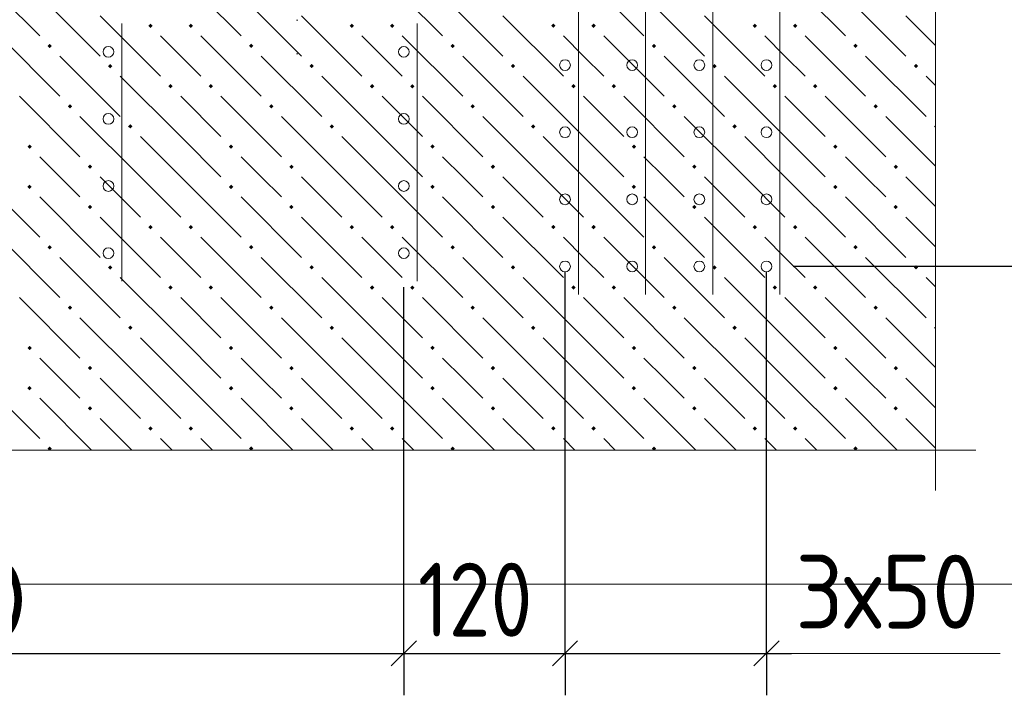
# Model space of a CAD drawing. Header units: millimetres. Extents: x 0 to 50400, y 0 to 35640.
# Tile 12 of 52: x 10016 to 13536, y 11342 to 13758. Entities that reach past the tile are written whole.
import ezdxf

# ---------------------------------------------------------------- set-up
doc = ezdxf.new("R2010")
doc.units = ezdxf.units.MM
doc.linetypes.add('______9', pattern=[120, 0, -120])
for name, color, linetype, lineweight in [('Standard', 7, 'Continuous', 25), ('ЖБ Перекрытие верхний уровень', 7, 'Continuous', 35), ('Размерная линия_ общее', 7, 'Continuous', 13)]:
    doc.layers.add(name, color=color, linetype=linetype, lineweight=lineweight)
doc.layers.add('Вспомогательная арматура', color=7, linetype='Continuous', lineweight=18, true_color=0x656565)
doc.layers.add('Поперечная арматура', color=7, linetype='Continuous', lineweight=18, true_color=0x5a2814)
doc.layers.add('Размерная выноска', color=7, linetype='Continuous')
doc.styles.add('ISOCPEUR', font='txt')

msp = doc.modelspace()

# ---------------------------------------------------------------- hatches: boundary and pattern name
at = {"layer": 'ЖБ Перекрытие верхний уровень', "linetype": 'Continuous', "lineweight": 18, "transparency": 33554687}
for points in [[(10475.9, 13736.3), (10483.7, 13744.1), (10491.5, 13736.3), (10483.7, 13728.5)], [(10619.9, 13736.3), (10627.7, 13744.1), (10635.5, 13736.3), (10627.7, 13728.5)], [(11195.9, 13736.3), (11203.7, 13744.1), (11211.5, 13736.3), (11203.7, 13728.5)], [(11339.9, 13736.3), (11347.7, 13744.1), (11355.5, 13736.3), (11347.7, 13728.5)], [(11915.9, 13736.3), (11923.7, 13744.1), (11931.5, 13736.3), (11923.7, 13728.5)], [(12059.9, 13736.3), (12067.7, 13744.1), (12075.5, 13736.3), (12067.7, 13728.5)], [(12635.9, 13736.3), (12643.7, 13744.1), (12651.5, 13736.3), (12643.7, 13728.5)], [(12779.9, 13736.3), (12787.7, 13744.1), (12795.5, 13736.3), (12787.7, 13728.5)], [(10115.9, 13664.3), (10123.7, 13672.1), (10131.5, 13664.3), (10123.7, 13656.5)], [(10835.9, 13664.3), (10843.7, 13672.1), (10851.5, 13664.3), (10843.7, 13656.5)], [(11555.9, 13664.3), (11563.7, 13672.1), (11571.5, 13664.3), (11563.7, 13656.5)], [(12275.9, 13664.3), (12283.7, 13672.1), (12291.5, 13664.3), (12283.7, 13656.5)], [(12995.9, 13664.3), (13003.7, 13672.1), (13011.5, 13664.3), (13003.7, 13656.5)], [(10331.9, 13592.3), (10339.7, 13600.1), (10347.5, 13592.3), (10339.7, 13584.5)], [(11051.9, 13592.3), (11059.7, 13600.1), (11067.5, 13592.3), (11059.7, 13584.5)], [(11771.9, 13592.3), (11779.7, 13600.1), (11787.5, 13592.3), (11779.7, 13584.5)], [(12491.9, 13592.3), (12499.7, 13600.1), (12507.5, 13592.3), (12499.7, 13584.5)], [(13211.9, 13592.3), (13219.7, 13600.1), (13227.5, 13592.3), (13219.7, 13584.5)], [(10547.9, 13520.3), (10555.7, 13528.1), (10563.5, 13520.3), (10555.7, 13512.5)], [(10691.9, 13520.3), (10699.7, 13528.1), (10707.5, 13520.3), (10699.7, 13512.5)], [(11267.9, 13520.3), (11275.7, 13528.1), (11283.5, 13520.3), (11275.7, 13512.5)], [(11411.9, 13520.3), (11419.7, 13528.1), (11427.5, 13520.3), (11419.7, 13512.5)], [(11987.9, 13520.3), (11995.7, 13528.1), (12003.5, 13520.3), (11995.7, 13512.5)], [(12131.9, 13520.3), (12139.7, 13528.1), (12147.5, 13520.3), (12139.7, 13512.5)], [(12707.9, 13520.3), (12715.7, 13528.1), (12723.5, 13520.3), (12715.7, 13512.5)], [(12851.9, 13520.3), (12859.7, 13528.1), (12867.5, 13520.3), (12859.7, 13512.5)], [(10187.9, 13448.3), (10195.7, 13456.1), (10203.5, 13448.3), (10195.7, 13440.5)], [(10907.9, 13448.3), (10915.7, 13456.1), (10923.5, 13448.3), (10915.7, 13440.5)], [(11627.9, 13448.3), (11635.7, 13456.1), (11643.5, 13448.3), (11635.7, 13440.5)], [(12347.9, 13448.3), (12355.7, 13456.1), (12363.5, 13448.3), (12355.7, 13440.5)], [(13067.9, 13448.3), (13075.7, 13456.1), (13083.5, 13448.3), (13075.7, 13440.5)], [(10403.9, 13376.3), (10411.7, 13384.1), (10419.5, 13376.3), (10411.7, 13368.5)], [(11123.9, 13376.3), (11131.7, 13384.1), (11139.5, 13376.3), (11131.7, 13368.5)], [(11843.9, 13376.3), (11851.7, 13384.1), (11859.5, 13376.3), (11851.7, 13368.5)], [(12563.9, 13376.3), (12571.7, 13384.1), (12579.5, 13376.3), (12571.7, 13368.5)], [(13283.9, 13376.3), (13289.7, 13382), (13289.7, 13370.6)], [(10043.9, 13304.3), (10051.7, 13312.1), (10059.5, 13304.3), (10051.7, 13296.5)], [(10763.9, 13304.3), (10771.7, 13312.1), (10779.5, 13304.3), (10771.7, 13296.5)], [(11483.9, 13304.3), (11491.7, 13312.1), (11499.5, 13304.3), (11491.7, 13296.5)], [(12203.9, 13304.3), (12211.7, 13312.1), (12219.5, 13304.3), (12211.7, 13296.5)], [(12923.9, 13304.3), (12931.7, 13312.1), (12939.5, 13304.3), (12931.7, 13296.5)], [(10259.9, 13232.3), (10267.7, 13240.1), (10275.5, 13232.3), (10267.7, 13224.5)], [(10979.9, 13232.3), (10987.7, 13240.1), (10995.5, 13232.3), (10987.7, 13224.5)], [(11699.9, 13232.3), (11707.7, 13240.1), (11715.5, 13232.3), (11707.7, 13224.5)], [(12419.9, 13232.3), (12427.7, 13240.1), (12435.5, 13232.3), (12427.7, 13224.5)], [(13139.9, 13232.3), (13147.7, 13240.1), (13155.5, 13232.3), (13147.7, 13224.5)], [(10043.9, 13160.3), (10051.7, 13168.1), (10059.5, 13160.3), (10051.7, 13152.5)], [(10763.9, 13160.3), (10771.7, 13168.1), (10779.5, 13160.3), (10771.7, 13152.5)], [(11483.9, 13160.3), (11491.7, 13168.1), (11499.5, 13160.3), (11491.7, 13152.5)], [(12203.9, 13160.3), (12211.7, 13168.1), (12219.5, 13160.3), (12211.7, 13152.5)], [(12923.9, 13160.3), (12931.7, 13168.1), (12939.5, 13160.3), (12931.7, 13152.5)], [(10259.9, 13088.3), (10267.7, 13096.1), (10275.5, 13088.3), (10267.7, 13080.5)], [(10979.9, 13088.3), (10987.7, 13096.1), (10995.5, 13088.3), (10987.7, 13080.5)], [(11699.9, 13088.3), (11707.7, 13096.1), (11715.5, 13088.3), (11707.7, 13080.5)], [(12419.9, 13088.3), (12427.7, 13096.1), (12435.5, 13088.3), (12427.7, 13080.5)], [(13139.9, 13088.3), (13147.7, 13096.1), (13155.5, 13088.3), (13147.7, 13080.5)], [(10475.9, 13016.3), (10483.7, 13024.1), (10491.5, 13016.3), (10483.7, 13008.5)], [(10619.9, 13016.3), (10627.7, 13024.1), (10635.5, 13016.3), (10627.7, 13008.5)], [(11195.9, 13016.3), (11203.7, 13024.1), (11211.5, 13016.3), (11203.7, 13008.5)], [(11339.9, 13016.3), (11347.7, 13024.1), (11355.5, 13016.3), (11347.7, 13008.5)], [(11915.9, 13016.3), (11923.7, 13024.1), (11931.5, 13016.3), (11923.7, 13008.5)], [(12059.9, 13016.3), (12067.7, 13024.1), (12075.5, 13016.3), (12067.7, 13008.5)], [(12635.9, 13016.3), (12643.7, 13024.1), (12651.5, 13016.3), (12643.7, 13008.5)], [(12779.9, 13016.3), (12787.7, 13024.1), (12795.5, 13016.3), (12787.7, 13008.5)], [(10115.9, 12944.3), (10123.7, 12952.1), (10131.5, 12944.3), (10123.7, 12936.5)], [(10835.9, 12944.3), (10843.7, 12952.1), (10851.5, 12944.3), (10843.7, 12936.5)], [(11555.9, 12944.3), (11563.7, 12952.1), (11571.5, 12944.3), (11563.7, 12936.5)], [(12275.9, 12944.3), (12283.7, 12952.1), (12291.5, 12944.3), (12283.7, 12936.5)], [(12995.9, 12944.3), (13003.7, 12952.1), (13011.5, 12944.3), (13003.7, 12936.5)], [(10331.9, 12872.3), (10339.7, 12880.1), (10347.5, 12872.3), (10339.7, 12864.5)], [(11051.9, 12872.3), (11059.7, 12880.1), (11067.5, 12872.3), (11059.7, 12864.5)], [(11771.9, 12872.3), (11779.7, 12880.1), (11787.5, 12872.3), (11779.7, 12864.5)], [(12491.9, 12872.3), (12499.7, 12880.1), (12507.5, 12872.3), (12499.7, 12864.5)], [(13211.9, 12872.3), (13219.7, 12880.1), (13227.5, 12872.3), (13219.7, 12864.5)], [(10547.9, 12800.3), (10555.7, 12808.1), (10563.5, 12800.3), (10555.7, 12792.5)], [(10691.9, 12800.3), (10699.7, 12808.1), (10707.5, 12800.3), (10699.7, 12792.5)], [(11267.9, 12800.3), (11275.7, 12808.1), (11283.5, 12800.3), (11275.7, 12792.5)], [(11411.9, 12800.3), (11419.7, 12808.1), (11427.5, 12800.3), (11419.7, 12792.5)], [(11987.9, 12800.3), (11995.7, 12808.1), (12003.5, 12800.3), (11995.7, 12792.5)], [(12131.9, 12800.3), (12139.7, 12808.1), (12147.5, 12800.3), (12139.7, 12792.5)], [(12707.9, 12800.3), (12715.7, 12808.1), (12723.5, 12800.3), (12715.7, 12792.5)], [(12851.9, 12800.3), (12859.7, 12808.1), (12867.5, 12800.3), (12859.7, 12792.5)], [(10187.9, 12728.3), (10195.7, 12736.1), (10203.5, 12728.3), (10195.7, 12720.5)], [(10907.9, 12728.3), (10915.7, 12736.1), (10923.5, 12728.3), (10915.7, 12720.5)], [(11627.9, 12728.3), (11635.7, 12736.1), (11643.5, 12728.3), (11635.7, 12720.5)], [(12347.9, 12728.3), (12355.7, 12736.1), (12363.5, 12728.3), (12355.7, 12720.5)], [(13067.9, 12728.3), (13075.7, 12736.1), (13083.5, 12728.3), (13075.7, 12720.5)], [(10403.9, 12656.3), (10411.7, 12664.1), (10419.5, 12656.3), (10411.7, 12648.5)], [(11123.9, 12656.3), (11131.7, 12664.1), (11139.5, 12656.3), (11131.7, 12648.5)], [(11843.9, 12656.3), (11851.7, 12664.1), (11859.5, 12656.3), (11851.7, 12648.5)], [(12563.9, 12656.3), (12571.7, 12664.1), (12579.5, 12656.3), (12571.7, 12648.5)], [(13283.9, 12656.3), (13289.7, 12662), (13289.7, 12650.6)], [(10043.9, 12584.3), (10051.7, 12592.1), (10059.5, 12584.3), (10051.7, 12576.5)], [(10763.9, 12584.3), (10771.7, 12592.1), (10779.5, 12584.3), (10771.7, 12576.5)], [(11483.9, 12584.3), (11491.7, 12592.1), (11499.5, 12584.3), (11491.7, 12576.5)], [(12203.9, 12584.3), (12211.7, 12592.1), (12219.5, 12584.3), (12211.7, 12576.5)], [(12923.9, 12584.3), (12931.7, 12592.1), (12939.5, 12584.3), (12931.7, 12576.5)], [(10259.9, 12512.3), (10267.7, 12520.1), (10275.5, 12512.3), (10267.7, 12504.5)], [(10979.9, 12512.3), (10987.7, 12520.1), (10995.5, 12512.3), (10987.7, 12504.5)], [(11699.9, 12512.3), (11707.7, 12520.1), (11715.5, 12512.3), (11707.7, 12504.5)], [(12419.9, 12512.3), (12427.7, 12520.1), (12435.5, 12512.3), (12427.7, 12504.5)], [(13139.9, 12512.3), (13147.7, 12520.1), (13155.5, 12512.3), (13147.7, 12504.5)], [(10043.9, 12440.3), (10051.7, 12448.1), (10059.5, 12440.3), (10051.7, 12432.5)], [(10763.9, 12440.3), (10771.7, 12448.1), (10779.5, 12440.3), (10771.7, 12432.5)], [(11483.9, 12440.3), (11491.7, 12448.1), (11499.5, 12440.3), (11491.7, 12432.5)], [(12203.9, 12440.3), (12211.7, 12448.1), (12219.5, 12440.3), (12211.7, 12432.5)], [(12923.9, 12440.3), (12931.7, 12448.1), (12939.5, 12440.3), (12931.7, 12432.5)], [(10259.9, 12368.3), (10267.7, 12376.1), (10275.5, 12368.3), (10267.7, 12360.5)], [(10979.9, 12368.3), (10987.7, 12376.1), (10995.5, 12368.3), (10987.7, 12360.5)], [(11699.9, 12368.3), (11707.7, 12376.1), (11715.5, 12368.3), (11707.7, 12360.5)], [(12419.9, 12368.3), (12427.7, 12376.1), (12435.5, 12368.3), (12427.7, 12360.5)], [(13139.9, 12368.3), (13147.7, 12376.1), (13155.5, 12368.3), (13147.7, 12360.5)], [(10475.9, 12296.3), (10483.7, 12304.1), (10491.5, 12296.3), (10483.7, 12288.5)], [(10619.9, 12296.3), (10627.7, 12304.1), (10635.5, 12296.3), (10627.7, 12288.5)], [(11195.9, 12296.3), (11203.7, 12304.1), (11211.5, 12296.3), (11203.7, 12288.5)], [(11339.9, 12296.3), (11347.7, 12304.1), (11355.5, 12296.3), (11347.7, 12288.5)], [(11915.9, 12296.3), (11923.7, 12304.1), (11931.5, 12296.3), (11923.7, 12288.5)], [(12059.9, 12296.3), (12067.7, 12304.1), (12075.5, 12296.3), (12067.7, 12288.5)], [(12635.9, 12296.3), (12643.7, 12304.1), (12651.5, 12296.3), (12643.7, 12288.5)], [(12779.9, 12296.3), (12787.7, 12304.1), (12795.5, 12296.3), (12787.7, 12288.5)], [(10115.9, 12224.3), (10123.7, 12232.1), (10131.5, 12224.3), (10126.2, 12219), (10121.2, 12219)], [(10835.9, 12224.3), (10843.7, 12232.1), (10851.5, 12224.3), (10846.2, 12219), (10841.2, 12219)], [(11555.9, 12224.3), (11563.7, 12232.1), (11571.5, 12224.3), (11566.2, 12219), (11561.2, 12219)], [(12275.9, 12224.3), (12283.7, 12232.1), (12291.5, 12224.3), (12286.2, 12219), (12281.2, 12219)], [(12995.9, 12224.3), (13003.7, 12232.1), (13011.5, 12224.3), (13006.2, 12219), (13001.2, 12219)]]:
    msp.add_hatch(color=7, dxfattribs=at).paths.add_polyline_path(points, flags=16)

# ---------------------------------------------------------------- linework, layer by layer
at = {"layer": 'Standard', "color": 7, "linetype": '______9', "lineweight": 13, "transparency": 33554687}
msp.add_line((11008.5, 13636.5), (11008.5, 15039.4), dxfattribs=at)
msp.add_line((11008.5, 13636.5), (11008.5, 15039.4), dxfattribs=at)
at = {"layer": 'Standard', "color": 251, "linetype": 'Continuous', "lineweight": -3, "true_color": 0x656565, "transparency": 33554687}
for p, q in [((13903.1, 12875.7), (12781.4, 12875.7)), ((11389.4, 11492), (11389.4, 11642)), ((11965.4, 11492), (11965.4, 11642)), ((12685.4, 11492), (12685.4, 11642)), ((11389.4, 11492), (11389.4, 11342)), ((11965.4, 11492), (11965.4, 11342)), ((12685.4, 11492), (12685.4, 11342))]:
    msp.add_line(p, q, dxfattribs=at)
at = {"layer": 'Standard', "color": 7, "linetype": 'Continuous', "lineweight": 25, "transparency": 33554687}
for p, q in [((11344.4, 11447), (11434.4, 11537)), ((11920.4, 11447), (12010.4, 11537)), ((12640.4, 11447), (12730.4, 11537))]:
    msp.add_line(p, q, dxfattribs=at)
at = {"layer": 'Standard', "color": 7, "linetype": 'Continuous', "lineweight": -3, "transparency": 33554687}
for p, q in [((7165.4, 11492), (11389.4, 11492)), ((11389.4, 11492), (11965.4, 11492)), ((11965.4, 11492), (12685.4, 11492)), ((12685.4, 11492), (12775.4, 11492))]:
    msp.add_line(p, q, dxfattribs=at)
at = {"layer": 'Standard', "color": 254, "linetype": 'Continuous', "lineweight": 18, "true_color": 0xc4c4ff, "transparency": 33554687}
msp.add_lwpolyline([(4877.7, 11739), (13769.7, 11739), (13769.7, 17045), (4877.7, 17045), (4877.7, 11739)], dxfattribs=at)
at = {"layer": 'Standard', "color": 251, "linetype": 'Continuous', "lineweight": -3, "true_color": 0x656565, "transparency": 33554687}
for points in [[(11965.4, 11492), (11965.4, 11539.2), (11965.4, 11539.2), (11965.4, 12857)], [(12685.4, 11492), (12685.4, 11540.9), (12685.4, 11540.9), (12685.4, 12857)], [(11389.4, 11492), (11389.4, 11512.4), (11389.4, 11512.4), (11389.4, 11537.8), (11389.4, 11537.8), (11389.4, 12801.4)]]:
    msp.add_lwpolyline(points, dxfattribs=at)
at = {"layer": 'Вспомогательная арматура', "color": 251, "linetype": 'Continuous', "lineweight": 18, "true_color": 0x656565, "transparency": 33554687}
for p, q in [((12013.4, 15136.5), (12013.4, 12774.9)), ((12013.4, 15136.5), (12013.4, 12774.9)), ((12253.4, 15136.5), (12253.4, 12774.9)), ((12253.4, 15136.5), (12253.4, 12774.9)), ((12493.4, 15136.5), (12493.4, 12774.9)), ((12493.4, 15136.5), (12493.4, 12774.9)), ((12733.4, 15136.5), (12733.4, 12774.9)), ((12733.4, 15136.5), (12733.4, 12774.9)), ((10381.4, 13744.1), (10381.4, 12822.5)), ((10381.4, 13744.1), (10381.4, 12822.5)), ((11437.4, 13744.1), (11437.4, 12822.5)), ((11437.4, 13744.1), (11437.4, 12822.5))]:
    msp.add_line(p, q, dxfattribs=at)
at = {"layer": 'ЖБ Перекрытие верхний уровень', "color": 9, "linetype": 'Continuous', "lineweight": 18, "true_color": 0xc7c7c7, "transparency": 33554687}
for p, q in [((9871.7, 13916.3), (10087.7, 13700.3)), ((10591.7, 13916.3), (10807.7, 13700.3)), ((11311.7, 13916.3), (11527.7, 13700.3)), ((12031.7, 13916.3), (12247.7, 13700.3)), ((12751.7, 13916.3), (12967.7, 13700.3)), ((10087.7, 13844.3), (10303.7, 13628.3)), ((10807.7, 13844.3), (11023.7, 13628.3)), ((11527.7, 13844.3), (11743.7, 13628.3)), ((12247.7, 13844.3), (12463.7, 13628.3)), ((12967.7, 13844.3), (13183.7, 13628.3)), ((10303.7, 13772.3), (10519.7, 13556.3)), ((11023.7, 13772.3), (11239.7, 13556.3)), ((11743.7, 13772.3), (11959.7, 13556.3)), ((12463.7, 13772.3), (12679.7, 13556.3)), ((13183.7, 13772.3), (13289.7, 13666.4)), ((9943.7, 13700.3), (10159.7, 13484.3)), ((10591.7, 13628.3), (10519.7, 13700.3)), ((10663.7, 13700.3), (10879.7, 13484.3)), ((11311.7, 13628.3), (11239.7, 13700.3)), ((11383.7, 13700.3), (11599.7, 13484.3)), ((12031.7, 13628.3), (11959.7, 13700.3)), ((12103.7, 13700.3), (12319.7, 13484.3)), ((12751.7, 13628.3), (12679.7, 13700.3)), ((12823.7, 13700.3), (13039.7, 13484.3)), ((10159.7, 13628.3), (10375.7, 13412.3)), ((10663.7, 13556.3), (10591.7, 13628.3)), ((10879.7, 13628.3), (11095.7, 13412.3)), ((11383.7, 13556.3), (11311.7, 13628.3)), ((11599.7, 13628.3), (11815.7, 13412.3)), ((12103.7, 13556.3), (12031.7, 13628.3)), ((12319.7, 13628.3), (12535.7, 13412.3)), ((12823.7, 13556.3), (12751.7, 13628.3)), ((13039.7, 13628.3), (13255.7, 13412.3)), ((10591.7, 13340.3), (10375.7, 13556.3)), ((11311.7, 13340.3), (11095.7, 13556.3)), ((12031.7, 13340.3), (11815.7, 13556.3)), ((12751.7, 13340.3), (12535.7, 13556.3)), ((13289.7, 13522.4), (13255.7, 13556.3)), ((10015.7, 13484.3), (10231.7, 13268.3)), ((10591.7, 13484.3), (10735.7, 13340.3)), ((10735.7, 13484.3), (10951.7, 13268.3)), ((11311.7, 13484.3), (11455.7, 13340.3)), ((11455.7, 13484.3), (11671.7, 13268.3)), ((12031.7, 13484.3), (12175.7, 13340.3)), ((12175.7, 13484.3), (12391.7, 13268.3)), ((12751.7, 13484.3), (12895.7, 13340.3)), ((12895.7, 13484.3), (13111.7, 13268.3)), ((10447.7, 13196.3), (10231.7, 13412.3)), ((11167.7, 13196.3), (10951.7, 13412.3)), ((11887.7, 13196.3), (11671.7, 13412.3)), ((12607.7, 13196.3), (12391.7, 13412.3)), ((13289.7, 13234.4), (13111.7, 13412.3)), ((10447.7, 13340.3), (10591.7, 13196.3)), ((10591.7, 13340.3), (10735.7, 13196.3)), ((11167.7, 13340.3), (11311.7, 13196.3)), ((11311.7, 13340.3), (11455.7, 13196.3)), ((11887.7, 13340.3), (12031.7, 13196.3)), ((12031.7, 13340.3), (12175.7, 13196.3)), ((12607.7, 13340.3), (12751.7, 13196.3)), ((12751.7, 13340.3), (12895.7, 13196.3)), ((10159.7, 13196.3), (10087.7, 13268.3)), ((10879.7, 13196.3), (10807.7, 13268.3)), ((11599.7, 13196.3), (11527.7, 13268.3)), ((12319.7, 13196.3), (12247.7, 13268.3)), ((13039.7, 13196.3), (12967.7, 13268.3)), ((9871.7, 13196.3), (10087.7, 12980.3)), ((10231.7, 13124.3), (10159.7, 13196.3)), ((10303.7, 13196.3), (10447.7, 13052.3)), ((10447.7, 13196.3), (10591.7, 13052.3)), ((10591.7, 13196.3), (10807.7, 12980.3)), ((10951.7, 13124.3), (10879.7, 13196.3)), ((11023.7, 13196.3), (11167.7, 13052.3)), ((11167.7, 13196.3), (11311.7, 13052.3)), ((11311.7, 13196.3), (11527.7, 12980.3)), ((11671.7, 13124.3), (11599.7, 13196.3)), ((11743.7, 13196.3), (11887.7, 13052.3)), ((11887.7, 13196.3), (12031.7, 13052.3)), ((12031.7, 13196.3), (12247.7, 12980.3)), ((12391.7, 13124.3), (12319.7, 13196.3)), ((12463.7, 13196.3), (12607.7, 13052.3)), ((12607.7, 13196.3), (12751.7, 13052.3)), ((12751.7, 13196.3), (12967.7, 12980.3)), ((13111.7, 13124.3), (13039.7, 13196.3)), ((13183.7, 13196.3), (13289.7, 13090.4)), ((10087.7, 13124.3), (10303.7, 12908.3)), ((10807.7, 13124.3), (11023.7, 12908.3)), ((11527.7, 13124.3), (11743.7, 12908.3)), ((12247.7, 13124.3), (12463.7, 12908.3)), ((12967.7, 13124.3), (13183.7, 12908.3)), ((10303.7, 13052.3), (10519.7, 12836.3)), ((11023.7, 13052.3), (11239.7, 12836.3)), ((11743.7, 13052.3), (11959.7, 12836.3)), ((12463.7, 13052.3), (12679.7, 12836.3)), ((13183.7, 13052.3), (13289.7, 12946.4)), ((9943.7, 12980.3), (10159.7, 12764.3)), ((10591.7, 12908.3), (10519.7, 12980.3)), ((10663.7, 12980.3), (10879.7, 12764.3)), ((11311.7, 12908.3), (11239.7, 12980.3)), ((11383.7, 12980.3), (11599.7, 12764.3)), ((12031.7, 12908.3), (11959.7, 12980.3)), ((12103.7, 12980.3), (12319.7, 12764.3)), ((12751.7, 12908.3), (12679.7, 12980.3)), ((12823.7, 12980.3), (13039.7, 12764.3)), ((10159.7, 12908.3), (10375.7, 12692.3)), ((10663.7, 12836.3), (10591.7, 12908.3)), ((10879.7, 12908.3), (11095.7, 12692.3)), ((11383.7, 12836.3), (11311.7, 12908.3)), ((11599.7, 12908.3), (11815.7, 12692.3)), ((12103.7, 12836.3), (12031.7, 12908.3)), ((12319.7, 12908.3), (12535.7, 12692.3)), ((12823.7, 12836.3), (12751.7, 12908.3)), ((13039.7, 12908.3), (13255.7, 12692.3)), ((10591.7, 12620.3), (10375.7, 12836.3)), ((11311.7, 12620.3), (11095.7, 12836.3)), ((12031.7, 12620.3), (11815.7, 12836.3)), ((12751.7, 12620.3), (12535.7, 12836.3)), ((13289.7, 12802.4), (13255.7, 12836.3)), ((10015.7, 12764.3), (10231.7, 12548.3)), ((10591.7, 12764.3), (10735.7, 12620.3)), ((10735.7, 12764.3), (10951.7, 12548.3)), ((11311.7, 12764.3), (11455.7, 12620.3)), ((11455.7, 12764.3), (11671.7, 12548.3)), ((12031.7, 12764.3), (12175.7, 12620.3)), ((12175.7, 12764.3), (12391.7, 12548.3)), ((12751.7, 12764.3), (12895.7, 12620.3)), ((12895.7, 12764.3), (13111.7, 12548.3)), ((10447.7, 12476.3), (10231.7, 12692.3)), ((11167.7, 12476.3), (10951.7, 12692.3)), ((11887.7, 12476.3), (11671.7, 12692.3)), ((12607.7, 12476.3), (12391.7, 12692.3)), ((13289.7, 12514.4), (13111.7, 12692.3)), ((10447.7, 12620.3), (10591.7, 12476.3)), ((10591.7, 12620.3), (10735.7, 12476.3)), ((11167.7, 12620.3), (11311.7, 12476.3)), ((11311.7, 12620.3), (11455.7, 12476.3)), ((11887.7, 12620.3), (12031.7, 12476.3)), ((12031.7, 12620.3), (12175.7, 12476.3)), ((12607.7, 12620.3), (12751.7, 12476.3)), ((12751.7, 12620.3), (12895.7, 12476.3)), ((10159.7, 12476.3), (10087.7, 12548.3)), ((10879.7, 12476.3), (10807.7, 12548.3)), ((11599.7, 12476.3), (11527.7, 12548.3)), ((12319.7, 12476.3), (12247.7, 12548.3)), ((13039.7, 12476.3), (12967.7, 12548.3)), ((9871.7, 12476.3), (10087.7, 12260.3)), ((10231.7, 12404.3), (10159.7, 12476.3)), ((10303.7, 12476.3), (10447.7, 12332.3)), ((10447.7, 12476.3), (10591.7, 12332.3)), ((10591.7, 12476.3), (10807.7, 12260.3)), ((10951.7, 12404.3), (10879.7, 12476.3)), ((11023.7, 12476.3), (11167.7, 12332.3)), ((11167.7, 12476.3), (11311.7, 12332.3)), ((11311.7, 12476.3), (11527.7, 12260.3)), ((11671.7, 12404.3), (11599.7, 12476.3)), ((11743.7, 12476.3), (11887.7, 12332.3)), ((11887.7, 12476.3), (12031.7, 12332.3)), ((12031.7, 12476.3), (12247.7, 12260.3)), ((12391.7, 12404.3), (12319.7, 12476.3)), ((12463.7, 12476.3), (12607.7, 12332.3)), ((12607.7, 12476.3), (12751.7, 12332.3)), ((12751.7, 12476.3), (12967.7, 12260.3)), ((13111.7, 12404.3), (13039.7, 12476.3)), ((13183.7, 12476.3), (13289.7, 12370.4)), ((10087.7, 12404.3), (10273, 12219)), ((10807.7, 12404.3), (10993, 12219)), ((11527.7, 12404.3), (11713, 12219)), ((12247.7, 12404.3), (12433, 12219)), ((12967.7, 12404.3), (13153, 12219)), ((10303.7, 12332.3), (10417, 12219)), ((11023.7, 12332.3), (11137, 12219)), ((11743.7, 12332.3), (11857, 12219)), ((12463.7, 12332.3), (12577, 12219)), ((13183.7, 12332.3), (13289.7, 12226.4)), ((10561, 12219), (10519.7, 12260.3)), ((10663.7, 12260.3), (10705, 12219)), ((11281, 12219), (11239.7, 12260.3)), ((11383.7, 12260.3), (11425, 12219)), ((12001, 12219), (11959.7, 12260.3)), ((12103.7, 12260.3), (12145, 12219)), ((12721, 12219), (12679.7, 12260.3)), ((12823.7, 12260.3), (12865, 12219))]:
    msp.add_line(p, q, dxfattribs=at)
at = {"layer": 'Поперечная арматура', "color": 19, "linetype": 'Continuous', "lineweight": 18, "true_color": 0x5a2814, "transparency": 33554687}
for centre in [(10333.4, 13643.3), (11389.4, 13643.3), (11965.4, 13595.7), (12205.4, 13595.7), (12445.4, 13595.7), (12685.4, 13595.7), (10333.4, 13403.3), (11389.4, 13403.3), (11965.4, 13355.7), (12205.4, 13355.7), (12445.4, 13355.7), (12685.4, 13355.7), (10333.4, 13163.3), (11389.4, 13163.3), (11965.4, 13115.7), (12205.4, 13115.7), (12445.4, 13115.7), (12685.4, 13115.7), (10333.4, 12923.3), (11389.4, 12923.3), (11965.4, 12875.7), (12205.4, 12875.7), (12445.4, 12875.7), (12685.4, 12875.7)]:
    msp.add_circle(centre, 19.2, dxfattribs=at)
at = {"layer": 'Размерная выноска', "color": 7, "linetype": 'Continuous', "lineweight": 13, "transparency": 33554687}
for p, q in [((13289.7, 15419.7), (13289.7, 12075)), ((5213.7, 12219), (13433.6, 12219))]:
    msp.add_line(p, q, dxfattribs=at)
at = {"layer": 'Размерная линия_ общее', "color": 7, "linetype": 'Continuous', "lineweight": 13, "transparency": 33554687}
msp.add_line((12685.4, 11492), (13520.6, 11492), dxfattribs=at)

# ---------------------------------------------------------------- texts
at = {"layer": 'Standard', "color": 7, "linetype": 'Continuous', "lineweight": 25, "transparency": 33554687, "char_height": 264, "attachment_point": 7, "style": 'ISOCPEUR'}
for s, insert, width in [('\\W0.93;3х50', (12788.5, 11580.6), 861.721), ('\\W0.97;4х220=880', (8445.8, 11552), 1816.231), ('\\W0.83;120', (11439.8, 11552), 610.286)]:
    msp.add_mtext(s, dxfattribs=dict(at, insert=insert, width=width))

doc.saveas('drawing.dxf')
